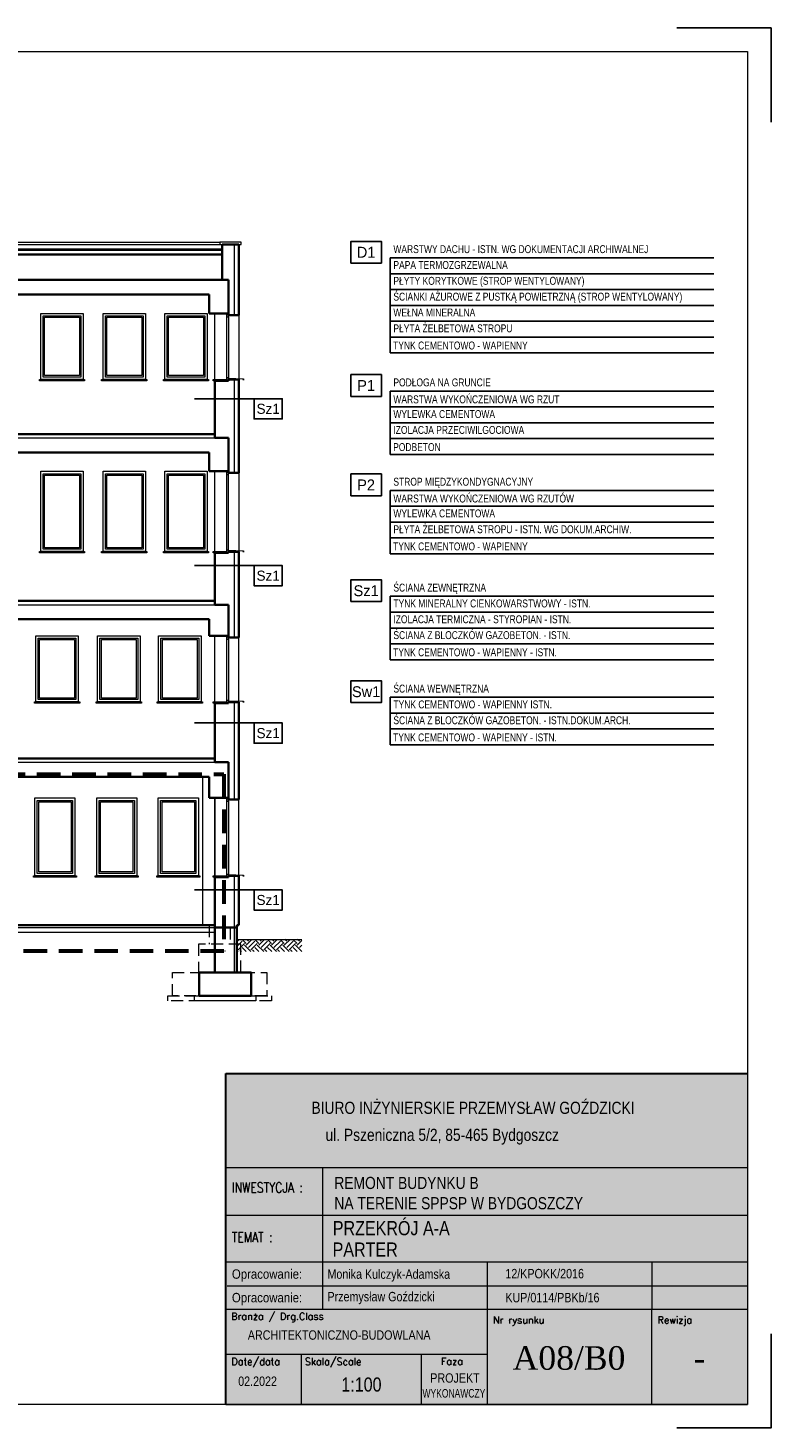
# Model space of a CAD drawing. Header units: millimetres. Extents: x 27490 to 108194, y -40520 to 41185.
# Tile 59 of 65: x 78576 to 80152, y -32473 to -29503. Entities that reach past the tile are written whole.
import ezdxf
from ezdxf.enums import TextEntityAlignment as Align

# ---------------------------------------------------------------- set-up
doc = ezdxf.new("R2010")
doc.units = ezdxf.units.MM
doc.linetypes.add('DASHED', pattern=[0.75, 0.5, -0.25])
doc.linetypes.add('DASHEDX2', pattern=[1.5, 1, -0.5])
doc.layers.get('0').update_dxf_attribs({"lineweight": 18})
for name, color, linetype, lineweight in [('!MARIUSZ', 220, 'Continuous', 35), ('BA_txs', 2, 'Continuous', 18), ('M_Ramki do druku', 7, 'Continuous', 18), ('M_Ramki rysunków', 2, 'Continuous', 18), ('PG_PRZERYWANE_ŚREDNIE', 1, 'DASHEDX2', 18), ('PG_STOLARKA', 1, 'Continuous', 18), ('PG_WIDOKOWE_CIENKIE', 1, 'Continuous', 18), ('PG_ŚCIANY_SŁUPY', 4, 'Continuous', 35), ('Przekrojowa', 60, 'Continuous', 18), ('TABC', 1, 'Continuous', 18), ('TABELKA', 7, 'Continuous', 18)]:
    doc.layers.add(name, color=color, linetype=linetype, lineweight=lineweight)
doc.layers.add('BA_odn', color=1, linetype='Continuous')
doc.layers.add('BS_TXG', color=2, linetype='Continuous')
doc.styles.add('BIKTG', font='BIKROMSW.SHX')
doc.styles.add('BIKTS', font='bikromsw.shx', dxfattribs={"width": 0.85})
doc.styles.add('ROMANC', font='times.ttf', dxfattribs={"height": 20})
doc.styles.add('ROMANS', font='bikromsw.shx', dxfattribs={"width": 0.8})
doc.styles.add('SIMPLEX', font='SIMPLEX')

# ---------------------------------------------------------------- blocks, each defined once
blk = doc.blocks.new('Znacznik_narozny')
at = {"layer": 'M_Ramki do druku', "lineweight": -2}
blk.add_lwpolyline([(0, -20), (0, 0), (20, 0)], dxfattribs=at)
blk = doc.blocks.new('A$C38c5ed0e')
at = {"true_color": 0xffffff}
h = blk.add_hatch(color=7, dxfattribs=at)
h.dxf.hatch_style = 1
h.paths.add_polyline_path([(1107.2, 702), (0, 702), (0, 0), (1107.2, 0)])
at = {"layer": 'Przekrojowa', "color": 18, "lineweight": 30, "true_color": 0x000000}
for p, q in [((0, 0), (0, 702)), ((0, 702), (1107.2, 702))]:
    blk.add_line(p, q, dxfattribs=at)
blk = doc.blocks.new('TAB-SP')
at = {"color": 18, "true_color": 0x000000}
for p, q in [((-5536, 0), (-5536, 3510)), ((-5536, 3510), (0, 3510)), ((0, 3510), (0, 0)), ((-4506, 2008), (-4506, 2508)), ((-5536, 2008), (0, 2008)), ((-4506, 1014), (-4506, 2025)), ((-2760, 1508), (-2760, 531)), ((-1014, 1508), (-1014, 1008)), ((-5520, 1258), (0, 1258)), ((0, 1008), (-5536, 1008)), ((-4506, 1008), (-4506, 1014)), ((-1014, 0), (-1014, 1008)), ((-5536, 0), (0, 0))]:
    blk.add_line(p, q, dxfattribs=at)
at = {"color": 18, "linetype": 'Continuous', "true_color": 0x000000}
for p, q in [((0, 2508), (-5536, 2508)), ((0, 1508), (-5536, 1508)), ((-2760, 531), (-5536, 531)), ((-4733, 0), (-4733, 531)), ((-3457, 0), (-3457, 531)), ((-2760, 531), (-2760, 0))]:
    blk.add_line(p, q, dxfattribs=at)
at = {"color": 18, "true_color": 0x000000, "style": 'ROMANS', "width": 0.711769}
for p, p2 in [((-5470, 1333), (-4691, 1333)), ((-5470, 1083), (-4691, 1083))]:
    blk.add_text('Opracowanie: ', height=100, dxfattribs=at).set_placement(p, p2, align=Align.FIT)
at = {"color": 18, "true_color": 0x000000, "style": 'BIKTS', "width": 0.85}
for tag, p, height in [('TEMAT1', (-4383, 1811), 150), ('TEMAT2', (-4383, 1591), 150), ('PROJEKTOWAł1', (-4383, 1336), 100), ('UPR.NR1', (-2569, 1341), 100), ('PROJEKTOWAŁ2', (-4383, 1086), 100), ('UPR.NR2', (-2569, 1091), 100), ('BRANżA', (-4783, 686), 100), ('FAZA', (-3199, 242), 100), ('DATA', (-5403, 196), 100), ('SKALA', (-4363, 136), 150), ('UPR.NR4', (-3378, 73), 100)]:
    blk.add_attdef(tag, p, '', height=height, dxfattribs=at)
at = {"color": 18, "true_color": 0x000000, "style": 'ROMANC'}
for tag, p in [('NR', (-2075, 368)), ('REWIZJA', (-508, 368))]:
    blk.add_attdef(tag, text='', height=250, dxfattribs=at).set_placement(p, align=Align.CENTER)
at = {"layer": 'TABC', "color": 18, "linetype": 'Continuous', "true_color": 0x000000, "style": 'SIMPLEX'}
for s, p in [('Branża / Drg.Class', (-5478, 896)), ('Nr rysunku', (-2700, 859)), ('Rewizja', (-954, 859)), ('Date/data', (-5475, 418)), ('Skala/Scale', (-4696, 418)), ('Faza', (-3252, 421))]:
    blk.add_text(s, height=74.6, dxfattribs=at).set_placement(p)
at = {"layer": 'TABELKA', "color": 18, "true_color": 0x000000}
for s, height, style, width, p in [('BIURO INŻYNIERSKIE PRZEMYSŁAW GOŹDZICKI', 128.93, 'BIKTS', 0.85, (-4626, 3082)), ('ul. Pszeniczna 5/2, 85-465 Bydgoszcz', 128.93, 'BIKTS', 0.85, (-4477, 2795)), ('REMONT BUDYNKU B', 128.93, 'BIKTS', 0.85, (-4383, 2285)), ('INWESTYCJA :', 105.6, 'SIMPLEX', 0.8, (-5470, 2248)), ('NA TERENIE SPPSP W BYDGOSZCZY', 128.93, 'BIKTS', 0.85, (-4383, 2070)), ('TEMAT :', 105.6, 'SIMPLEX', 0.8, (-5470, 1721))]:
    blk.add_text(s, height=height, dxfattribs=dict(at, style=style, width=width)).set_placement(p)
blk = doc.blocks.new('OZNWAR')
blk.add_lwpolyline([(-35, 0), (-35, 50), (35, 50), (35, 0)], close=True)
at = {"style": 'BIKTG'}
blk.add_attdef('OZNWAR', text='', height=25, dxfattribs=at).set_placement((0, 25), align=Align.MIDDLE)

msp = doc.modelspace()

# ---------------------------------------------------------------- hatches: boundary and pattern name
at = {"layer": 'PG_WIDOKOWE_CIENKIE', "true_color": 0x000000}
h = msp.add_hatch(dxfattribs=at)
h.set_pattern_fill('EARTH', color=18, scale=3, angle=45)
h.set_pattern_definition([(45, (28373.188, 5826.91), (0, 26.9407684), [19.05, -19.05]), (45, (28368.136, 5831.962), (0, 26.9407684), [19.05, -19.05]), (45, (28363.085, 5837.013), (0, 26.9407684), [19.05, -19.05]), (135, (28363.085, 5840.38), (-26.9407684, 0), [19.05, -19.05]), (135, (28368.136, 5845.432), (-26.9407684, 0), [19.05, -19.05]), (135, (28373.188, 5850.484), (-26.9407684, 0), [19.05, -19.05])])
h.paths.add_polyline_path([(79156.38, -31436.86), (79018.84, -31436.86), (79018.84, -31462.64), (79156.38, -31462.64)])

# ---------------------------------------------------------------- linework, layer by layer
at = {"layer": '!MARIUSZ', "color": 18, "linetype": 'DASHED', "lineweight": 0, "ltscale": 50, "true_color": 0x000000}
for p, q in [((78959.84, -31406.86), (78959.84, -31446.86)), ((79004.34, -31411.86), (79004.34, -31446.86))]:
    msp.add_line(p, q, dxfattribs=at)
for points in [[(78937.09, -31506.86), (79027.09, -31506.86), (79027.09, -31446.86), (78937.09, -31446.86)], [(78882.09, -31506.86), (79082.09, -31506.86), (79082.09, -31556.86), (78882.09, -31556.86)], [(78872.09, -31556.86), (79092.09, -31556.86), (79092.09, -31566.86), (78872.09, -31566.86)]]:
    msp.add_lwpolyline(points, close=True, dxfattribs=at)
at = {"layer": 'BA_odn', "color": 18, "true_color": 0x000000}
for p, q in [((79344.28, -29991.01), (80030.65, -29991.01)), ((79344.28, -29991.01), (79344.28, -30192.61)), ((79344.28, -30024.61), (80030.65, -30024.61)), ((79344.28, -30058.21), (80030.65, -30058.21)), ((79344.28, -30091.81), (80030.65, -30091.81)), ((79344.28, -30125.41), (80030.65, -30125.41)), ((79344.28, -30159.01), (80030.65, -30159.01)), ((79344.28, -30192.61), (80030.65, -30192.61)), ((79344.28, -30273.72), (80030.65, -30273.72)), ((79344.28, -30273.72), (79344.28, -30408.12)), ((79344.28, -30307.32), (80030.65, -30307.32)), ((79344.28, -30340.92), (80030.65, -30340.92)), ((79344.28, -30374.52), (80030.65, -30374.52)), ((79344.28, -30408.12), (80030.65, -30408.12)), ((79344.28, -30484.44), (80030.65, -30484.44)), ((79344.28, -30484.44), (79344.28, -30618.84)), ((79344.28, -30518.04), (80030.65, -30518.04)), ((79344.28, -30551.64), (80030.65, -30551.64)), ((79344.28, -30585.24), (80030.65, -30585.24)), ((79344.28, -30618.84), (80030.65, -30618.84)), ((79344.28, -30709.06), (80030.65, -30709.06)), ((79344.28, -30709.06), (79344.28, -30843.46)), ((79344.28, -30742.66), (80030.65, -30742.66)), ((79344.28, -30776.26), (80030.65, -30776.26)), ((79344.28, -30809.86), (80030.65, -30809.86)), ((79344.28, -30843.46), (80030.65, -30843.46)), ((79344.28, -30923.27), (80030.65, -30923.27)), ((79344.28, -30923.27), (79344.28, -31024.07)), ((79344.28, -30956.87), (80030.65, -30956.87)), ((79344.28, -30990.47), (80030.65, -30990.47)), ((79344.28, -31024.07), (80030.65, -31024.07))]:
    msp.add_line(p, q, dxfattribs=at)
at = {"layer": 'BS_TXG', "color": 18, "true_color": 0x000000}
for p, q in [((78929.18, -30289.77), (79055.26, -30289.77)), ((78929.18, -30643.77), (79055.26, -30643.77)), ((78929.18, -30977.77), (79055.26, -30977.77)), ((78929.18, -31331.77), (79055.26, -31331.77))]:
    msp.add_line(p, q, dxfattribs=at)
at = {"layer": 'M_Ramki rysunków', "color": 18, "true_color": 0x000000}
msp.add_lwpolyline([(76252.33, -32423.39), (76252.33, -29553.39), (80102.33, -29553.39), (80102.33, -32423.39)], close=True, dxfattribs=at)
at = {"layer": 'PG_PRZERYWANE_ŚREDNIE', "color": 18, "lineweight": 60, "ltscale": 50, "true_color": 0x000000}
msp.add_lwpolyline([(76569.63, -31086.16), (78991.39, -31086.16), (78991.39, -31461.77), (76569.63, -31461.77)], close=True, dxfattribs=at)
at = {"layer": 'PG_STOLARKA', "color": 18, "true_color": 0x000000}
for p, q in [((78996.84, -30115.86), (78996.84, -30245.86)), ((79000.84, -30115.86), (79000.84, -30245.86)), ((78971.84, -30932.86), (78971.84, -30792.86)), ((79022.84, -30933.36), (79022.84, -30796.36)), ((78996.84, -30799.86), (78996.84, -30929.86)), ((79000.84, -30799.86), (79000.84, -30929.86)), ((78971.84, -31301.86), (78971.84, -31136.86)), ((78996.84, -31143.86), (78996.84, -31298.86)), ((79000.84, -31143.86), (79000.84, -31298.86)), ((79022.84, -31302.36), (79022.84, -31140.36)), ((79012.84, -31302.36), (79012.84, -31506.86))]:
    msp.add_line(p, q, dxfattribs=at)
for points in [[(78996.84, -30115.86), (79000.84, -30115.86), (79000.84, -30108.86), (78996.84, -30108.86)], [(78968.84, -30248.86), (78996.84, -30248.86), (78996.84, -30251.86), (78968.84, -30251.86)], [(78996.84, -30251.86), (79000.84, -30251.86), (79000.84, -30245.86), (78996.84, -30245.86)], [(78996.84, -30450.86), (79000.84, -30450.86), (79000.84, -30443.86), (78996.84, -30443.86)], [(78968.84, -30613.86), (78996.84, -30613.86), (78996.84, -30616.86), (78968.84, -30616.86)], [(78996.84, -30616.86), (79000.84, -30616.86), (79000.84, -30610.86), (78996.84, -30610.86)], [(78996.84, -30799.86), (79000.84, -30799.86), (79000.84, -30792.86), (78996.84, -30792.86)], [(78968.84, -30932.86), (78996.84, -30932.86), (78996.84, -30935.86), (78968.84, -30935.86)], [(78996.84, -30935.86), (79000.84, -30935.86), (79000.84, -30929.86), (78996.84, -30929.86)], [(78996.84, -31143.86), (79000.84, -31143.86), (79000.84, -31136.86), (78996.84, -31136.86)], [(78968.84, -31301.86), (78996.84, -31301.86), (78996.84, -31304.86), (78968.84, -31304.86)], [(78996.84, -31304.86), (79000.84, -31304.86), (79000.84, -31298.86), (78996.84, -31298.86)]]:
    msp.add_lwpolyline(points, close=True, dxfattribs=at)
at = {"layer": 'PG_WIDOKOWE_CIENKIE', "color": 18, "true_color": 0x000000}
for p, q in [((76575.34, -29957.86), (78982.68, -29957.86)), ((76575.34, -29962.86), (78982.68, -29962.86)), ((79012.84, -29962.86), (79012.84, -30112.36)), ((76570.34, -29971.83), (78987.68, -29971.83)), ((78971.84, -30248.86), (78971.84, -30108.86)), ((79022.84, -30112.36), (79022.84, -30249.36)), ((79012.84, -30249.36), (79012.84, -30447.36)), ((76587.34, -30372.86), (78971.84, -30372.86)), ((78971.84, -30613.86), (78971.84, -30443.86)), ((78996.84, -30450.86), (78996.84, -30610.86)), ((79000.84, -30610.86), (79000.84, -30450.86)), ((79022.84, -30447.36), (79022.84, -30614.36)), ((79012.84, -30614.36), (79012.84, -30796.36)), ((76587.34, -30726.86), (78971.84, -30726.86)), ((79012.84, -30933.36), (79012.84, -31140.36)), ((76587.34, -31060.86), (78971.84, -31060.86)), ((78945.84, -31091.86), (78945.84, -31406.86)), ((78971.84, -31136.86), (78971.84, -31301.86)), ((76587.34, -31411.86), (78971.84, -31411.86)), ((76587.34, -31421.86), (78971.84, -31421.86)), ((79018.84, -31436.86), (79156.4, -31436.86))]:
    msp.add_line(p, q, dxfattribs=at)
for points in [[(79027.84, -29957.86), (78982.68, -29957.86), (78982.68, -29962.86), (79027.84, -29962.86)], [(78602.84, -30108.86), (78692.84, -30108.86), (78692.84, -30248.86), (78602.84, -30248.86)], [(78607.84, -30113.86), (78687.84, -30113.86), (78687.84, -30243.86), (78607.84, -30243.86)], [(78734.84, -30108.86), (78824.84, -30108.86), (78824.84, -30248.86), (78734.84, -30248.86)], [(78739.84, -30113.86), (78819.84, -30113.86), (78819.84, -30243.86), (78739.84, -30243.86)], [(78865.84, -30108.86), (78955.84, -30108.86), (78955.84, -30248.86), (78865.84, -30248.86)], [(78870.84, -30113.86), (78950.84, -30113.86), (78950.84, -30243.86), (78870.84, -30243.86)], [(78610.84, -30116.86), (78684.84, -30116.86), (78684.84, -30240.86), (78610.84, -30240.86)], [(78742.84, -30116.86), (78816.84, -30116.86), (78816.84, -30240.86), (78742.84, -30240.86)], [(78873.84, -30116.86), (78947.84, -30116.86), (78947.84, -30240.86), (78873.84, -30240.86)], [(78599.84, -30248.86), (78695.84, -30248.86), (78695.84, -30251.86), (78599.84, -30251.86)], [(78731.84, -30248.86), (78827.84, -30248.86), (78827.84, -30251.86), (78731.84, -30251.86)], [(78862.84, -30248.86), (78958.84, -30248.86), (78958.84, -30251.86), (78862.84, -30251.86)], [(78602.84, -30443.86), (78692.84, -30443.86), (78692.84, -30613.86), (78602.84, -30613.86)], [(78607.84, -30448.86), (78687.84, -30448.86), (78687.84, -30608.86), (78607.84, -30608.86)], [(78610.84, -30451.86), (78684.84, -30451.86), (78684.84, -30605.86), (78610.84, -30605.86)], [(78734.84, -30443.86), (78824.84, -30443.86), (78824.84, -30613.86), (78734.84, -30613.86)], [(78739.84, -30448.86), (78819.84, -30448.86), (78819.84, -30608.86), (78739.84, -30608.86)], [(78742.84, -30451.86), (78816.84, -30451.86), (78816.84, -30605.86), (78742.84, -30605.86)], [(78865.84, -30443.86), (78955.84, -30443.86), (78955.84, -30613.86), (78865.84, -30613.86)], [(78870.84, -30448.86), (78950.84, -30448.86), (78950.84, -30608.86), (78870.84, -30608.86)], [(78873.84, -30451.86), (78947.84, -30451.86), (78947.84, -30605.86), (78873.84, -30605.86)], [(78599.84, -30613.86), (78695.84, -30613.86), (78695.84, -30616.86), (78599.84, -30616.86)], [(78731.84, -30613.86), (78827.84, -30613.86), (78827.84, -30616.86), (78731.84, -30616.86)], [(78862.84, -30613.86), (78958.84, -30613.86), (78958.84, -30616.86), (78862.84, -30616.86)], [(78592.34, -30792.86), (78682.34, -30792.86), (78682.34, -30932.86), (78592.34, -30932.86)], [(78597.34, -30797.86), (78677.34, -30797.86), (78677.34, -30927.86), (78597.34, -30927.86)], [(78723.34, -30792.86), (78813.34, -30792.86), (78813.34, -30932.86), (78723.34, -30932.86)], [(78728.34, -30797.86), (78808.34, -30797.86), (78808.34, -30927.86), (78728.34, -30927.86)], [(78852.84, -30792.86), (78942.84, -30792.86), (78942.84, -30932.86), (78852.84, -30932.86)], [(78857.84, -30797.86), (78937.84, -30797.86), (78937.84, -30927.86), (78857.84, -30927.86)], [(78600.34, -30800.86), (78674.34, -30800.86), (78674.34, -30924.86), (78600.34, -30924.86)], [(78731.34, -30800.86), (78805.34, -30800.86), (78805.34, -30924.86), (78731.34, -30924.86)], [(78860.84, -30800.86), (78934.84, -30800.86), (78934.84, -30924.86), (78860.84, -30924.86)], [(78589.34, -30932.86), (78685.34, -30932.86), (78685.34, -30935.86), (78589.34, -30935.86)], [(78720.34, -30932.86), (78816.34, -30932.86), (78816.34, -30935.86), (78720.34, -30935.86)], [(78849.84, -30932.86), (78945.84, -30932.86), (78945.84, -30935.86), (78849.84, -30935.86)], [(78590.34, -31136.86), (78675.34, -31136.86), (78675.34, -31301.86), (78590.34, -31301.86)], [(78595.34, -31141.86), (78670.34, -31141.86), (78670.34, -31296.86), (78595.34, -31296.86)], [(78598.34, -31144.86), (78667.34, -31144.86), (78667.34, -31293.86), (78598.34, -31293.86)], [(78721.34, -31136.86), (78806.34, -31136.86), (78806.34, -31301.86), (78721.34, -31301.86)], [(78726.34, -31141.86), (78801.34, -31141.86), (78801.34, -31296.86), (78726.34, -31296.86)], [(78729.34, -31144.86), (78798.34, -31144.86), (78798.34, -31293.86), (78729.34, -31293.86)], [(78852.09, -31136.86), (78937.09, -31136.86), (78937.09, -31301.86), (78852.09, -31301.86)], [(78857.09, -31141.86), (78932.09, -31141.86), (78932.09, -31296.86), (78857.09, -31296.86)], [(78860.09, -31144.86), (78929.09, -31144.86), (78929.09, -31293.86), (78860.09, -31293.86)], [(78587.34, -31301.86), (78678.34, -31301.86), (78678.34, -31304.86), (78587.34, -31304.86)], [(78718.34, -31301.86), (78809.34, -31301.86), (78809.34, -31304.86), (78718.34, -31304.86)], [(78849.09, -31301.86), (78940.09, -31301.86), (78940.09, -31304.86), (78849.09, -31304.86)], [(78928.84, -31556.86), (79058.84, -31556.86), (79058.84, -31566.86), (78928.84, -31566.86)]]:
    msp.add_lwpolyline(points, close=True, dxfattribs=at)
for points in [[(79000.84, -30246.46), (79032.96, -30247.31), (79032.96, -30250.47), (79031.92, -30248.8)], [(79000.84, -30611.46), (79032.96, -30612.31), (79032.96, -30615.47), (79031.92, -30613.8)], [(79000.84, -30930.46), (79032.96, -30931.31), (79032.96, -30934.47), (79031.92, -30932.8)], [(79000.84, -31299.46), (79032.96, -31300.31), (79032.96, -31303.47), (79031.92, -31301.8)]]:
    msp.add_lwpolyline(points, dxfattribs=at)
at = {"layer": 'PG_ŚCIANY_SŁUPY', "color": 18, "true_color": 0x000000}
for p, q in [((78987.68, -29962.86), (78987.68, -30037.86)), ((78987.68, -29962.86), (79022.84, -29962.86)), ((79022.84, -29962.86), (79022.84, -30112.36)), ((76570.34, -29973.65), (78987.68, -29973.65)), ((76570.34, -29983.65), (78987.68, -29983.65)), ((76560.34, -30037.86), (78987.68, -30037.86)), ((78987.68, -30037.86), (79000.84, -30037.86)), ((79000.84, -30108.86), (79000.84, -30037.86)), ((76604.34, -30068.86), (78959.84, -30068.86)), ((78959.84, -30108.86), (78959.84, -30068.86)), ((78959.84, -30108.86), (79000.84, -30108.86)), ((79000.84, -30112.36), (79000.84, -30108.86)), ((79022.84, -30112.36), (79000.84, -30112.36)), ((78971.84, -30251.86), (78971.84, -30372.86)), ((78971.84, -30251.86), (79000.84, -30251.86)), ((79022.84, -30249.36), (79000.84, -30249.36)), ((79000.84, -30249.36), (79000.84, -30251.86)), ((79022.84, -30249.36), (79022.84, -30447.36)), ((78195.83, -30364.86), (78971.84, -30364.86)), ((78971.84, -30372.86), (79000.84, -30372.86)), ((79000.84, -30372.86), (79000.84, -30443.86)), ((78407.34, -30403.86), (78959.84, -30403.86)), ((78959.84, -30403.86), (78959.84, -30443.86)), ((78959.84, -30443.86), (79000.84, -30443.86)), ((79000.84, -30447.36), (79000.84, -30443.86)), ((79022.84, -30447.36), (79000.84, -30447.36)), ((78971.84, -30616.86), (78971.84, -30726.86)), ((78971.84, -30616.86), (79000.84, -30616.86)), ((79022.84, -30614.36), (79000.84, -30614.36)), ((79000.84, -30614.36), (79000.84, -30616.86)), ((79022.84, -30614.36), (79022.84, -30796.36)), ((78379.34, -30718.86), (78971.84, -30718.86)), ((78971.84, -30726.86), (79000.84, -30726.86)), ((79000.84, -30726.86), (79000.84, -30792.86)), ((78959.84, -30757.86), (78400.34, -30757.86)), ((78959.84, -30757.86), (78959.84, -30792.86)), ((78959.84, -30792.86), (79000.84, -30792.86)), ((79000.84, -30796.36), (79000.84, -30792.86)), ((79022.84, -30796.36), (79000.84, -30796.36)), ((78971.84, -31060.86), (78971.84, -30935.86)), ((78971.84, -30935.86), (79000.84, -30935.86)), ((79022.84, -30933.36), (79000.84, -30933.36)), ((79000.84, -30933.36), (79000.84, -30935.86)), ((79022.84, -30933.36), (79022.84, -31140.36)), ((78371.84, -31052.86), (78971.84, -31052.86)), ((78971.84, -31060.86), (79000.84, -31060.86)), ((79000.84, -31060.86), (79000.84, -31136.86)), ((78398.84, -31091.86), (78959.84, -31091.86)), ((78959.84, -31091.86), (78959.84, -31136.86)), ((78959.84, -31136.86), (79000.84, -31136.86)), ((79000.84, -31140.36), (79000.84, -31136.86)), ((79022.84, -31140.36), (79000.84, -31140.36)), ((79022.84, -31302.36), (79000.84, -31302.36)), ((79000.84, -31302.36), (79000.84, -31304.86)), ((79022.84, -31406.86), (79022.84, -31302.36)), ((78971.84, -31304.86), (78971.84, -31506.86)), ((78971.84, -31304.86), (79000.84, -31304.86)), ((76587.34, -31406.86), (78971.84, -31406.86)), ((78971.84, -31411.86), (79018.84, -31411.86)), ((79018.84, -31406.86), (79018.84, -31506.86)), ((79022.84, -31406.86), (79018.84, -31406.86))]:
    msp.add_line(p, q, dxfattribs=at)
msp.add_lwpolyline([(78938.84, -31506.86), (79048.84, -31506.86), (79048.84, -31556.86), (78938.84, -31556.86)], close=True, dxfattribs=at)

# ---------------------------------------------------------------- block references
at = {"color": 18, "true_color": 0x000000}
ref = msp.add_blockref('TAB-SP', (80102.33, -32423.39), dxfattribs=dict(at, xscale=0.1999999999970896, yscale=0.1999999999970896, zscale=0.1999999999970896))
ref.add_attrib('TEMAT1', 'PRZEKRÓJ A-A', (79222.4, -32064.42), dxfattribs={"color": 250, "height": 30, "style": 'BIKTS', "width": 0.85})
ref.add_attrib('TEMAT2', 'PARTER', (79222, -32109.83), dxfattribs={"color": 250, "height": 30, "style": 'BIKTS', "width": 0.85})
ref.add_attrib('PROJEKTOWAł1', 'Przemysław Goździcki', (79211.12, -32204.7), dxfattribs={"color": 250, "height": 20, "style": 'BIKTS', "width": 0.85})
ref.add_attrib('UPR.NR1', 'KUP/0114/PBKb/16', (79588.6, -32206.72), dxfattribs={"color": 250, "height": 20, "style": 'BIKTS', "width": 0.85})
ref.add_attrib('PROJEKTOWAł2', 'Monika Kulczyk-Adamska', (79211.12, -32156.86), dxfattribs={"color": 250, "height": 20, "style": 'BIKTS', "width": 0.85})
ref.add_attrib('UPR.NR2', '12/KPOKK/2016', (79588.6, -32155.91), dxfattribs={"color": 250, "height": 20, "style": 'BIKTS', "width": 0.85})
ref.add_attrib('UPR.NR4', 'WYKONAWCZY', (79412.72, -32408.71), dxfattribs={"color": 250, "height": 18, "style": 'BIKTS', "width": 0.75})
ref.add_attrib('BRANżA', 'ARCHITEKTONICZNO-BUDOWLANA', (79042.11, -32286.13), dxfattribs={"color": 250, "height": 20, "style": 'BIKTS', "width": 0.85})
ref.add_attrib('DATA', '02.2022', (79021.69, -32384.13), dxfattribs={"color": 250, "height": 20, "style": 'BIKTS', "width": 0.85})
ref.add_attrib('SKALA', '1:100', (79240.51, -32396.13), dxfattribs={"color": 250, "height": 30, "style": 'BIKTS', "width": 0.85})
ref.add_attrib('FAZA', 'PROJEKT ', (79429.29, -32377.32), dxfattribs={"color": 250, "height": 20, "style": 'BIKTS', "width": 0.85})
ref.add_attrib('NR', 'A08/B0', dxfattribs={"color": 250, "height": 50, "style": 'ROMANC'}).set_placement((79723.73, -32349.85), align=Align.CENTER)
ref.add_attrib('REWIZJA', '-', dxfattribs={"color": 250, "height": 50, "style": 'ROMANC'}).set_placement((80000.63, -32349.85), align=Align.CENTER)
at = {"layer": 'BS_TXG', "color": 18, "true_color": 0x000000, "xscale": 0.9240000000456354, "yscale": 0.9240000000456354, "zscale": 0.9240000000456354, "rotation": 359.999998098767}
for p, values in [((79293.11, -30002.21), {'OZNWAR': 'D1'}), ((79293.11, -30284.92), {'OZNWAR': 'P1'}), ((79293.11, -30495.64), {'OZNWAR': 'P2'}), ((79293.11, -30720.26), {'OZNWAR': 'Sz1'}), ((79293.11, -30934.47), {'OZNWAR': 'Sw1'})]:
    msp.add_blockref('OZNWAR', p, dxfattribs=at).add_auto_attribs(values)
at = {"layer": 'BS_TXG', "color": 18, "true_color": 0x000000}
ref = msp.add_blockref('OZNWAR', (79085.29, -30289.77), dxfattribs=dict(at, xscale=-0.8580000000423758, yscale=0.8580000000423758, zscale=0.8580000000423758, rotation=180.000001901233))
ref.add_attrib('OZNWAR', 'Sz1', dxfattribs={"layer": '0', "height": 21.45, "rotation": 0, "style": 'BIKTG'}).set_placement((79085.29, -30311.22), align=Align.MIDDLE)
ref = msp.add_blockref('OZNWAR', (79085.29, -30643.77), dxfattribs=dict(at, xscale=-0.8580000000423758, yscale=0.8580000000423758, zscale=0.8580000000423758, rotation=180.000001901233))
ref.add_attrib('OZNWAR', 'Sz1', dxfattribs={"layer": '0', "height": 21.45, "rotation": 0, "style": 'BIKTG'}).set_placement((79085.29, -30665.22), align=Align.MIDDLE)
ref = msp.add_blockref('OZNWAR', (79085.29, -30977.77), dxfattribs=dict(at, xscale=-0.8580000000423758, yscale=0.8580000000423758, zscale=0.8580000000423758, rotation=180.000001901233))
ref.add_attrib('OZNWAR', 'Sz1', dxfattribs={"layer": '0', "height": 21.45, "rotation": 0, "style": 'BIKTG'}).set_placement((79085.29, -30999.22), align=Align.MIDDLE)
ref = msp.add_blockref('OZNWAR', (79085.29, -31331.77), dxfattribs=dict(at, xscale=-0.8580000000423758, yscale=0.8580000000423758, zscale=0.8580000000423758, rotation=180.000001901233))
ref.add_attrib('OZNWAR', 'Sz1', dxfattribs={"layer": '0', "height": 21.45, "rotation": 0, "style": 'BIKTG'}).set_placement((79085.29, -31353.22), align=Align.MIDDLE)
at = {"layer": 'M_Ramki do druku', "color": 18, "lineweight": -2, "true_color": 0x000000, "xscale": -10, "yscale": 10, "zscale": 10}
msp.add_blockref('Znacznik_narozny', (80152.33, -29503.39), dxfattribs=at)
at = {"layer": 'M_Ramki do druku', "color": 18, "lineweight": -2, "true_color": 0x000000, "xscale": 10, "yscale": 10, "zscale": 10, "rotation": 180}
msp.add_blockref('Znacznik_narozny', (80152.33, -32473.39), dxfattribs=at)
at = {"layer": 'PG_WIDOKOWE_CIENKIE', "color": 6, "lineweight": 30}
msp.add_blockref('A$C38c5ed0e', (78995.11, -32423.39), dxfattribs=at)

# ---------------------------------------------------------------- texts
at = {"layer": 'BA_txs', "color": 18, "true_color": 0x000000, "style": 'BIKTS', "width": 0.8}
for s, p in [('WARSTWY DACHU - ISTN. WG DOKUMENTACJI ARCHIWALNEJ', (79351, -29980.93)), ('PAPA TERMOZGRZEWALNA', (79351, -30014.53)), ('PŁYTY KORYTKOWE (STROP WENTYLOWANY)', (79351, -30048.13)), ('ŚCIANKI AŻUROWE Z PUSTKĄ POWIETRZNĄ (STROP WENTYLOWANY)', (79351, -30081.73)), ('WEŁNA MINERALNA', (79351, -30115.33)), ('PŁYTA ŻELBETOWA STROPU', (79351, -30148.93)), ('TYNK CEMENTOWO - WAPIENNY', (79350.48, -30185.34)), ('PODŁOGA NA GRUNCIE', (79351, -30263.64)), ('WARSTWA WYKOŃCZENIOWA WG RZUT', (79351, -30299.6)), ('WYLEWKA CEMENTOWA', (79351, -30330.84)), ('IZOLACJA PRZECIWILGOCIOWA', (79351, -30364.44)), ('PODBETON', (79350.48, -30400.85)), ('STROP MIĘDZYKONDYGNACYJNY', (79351, -30474.36)), ('WARSTWA WYKOŃCZENIOWA WG RZUTÓW', (79351, -30509.96)), ('WYLEWKA CEMENTOWA', (79351, -30541.56)), ('PŁYTA ŻELBETOWA STROPU - ISTN. WG DOKUM.ARCHIW.', (79351, -30575.16)), ('TYNK CEMENTOWO - WAPIENNY', (79350.48, -30611.57)), ('ŚCIANA ZEWNĘTRZNA', (79351, -30698.98)), ('ŚCIANA ZEWNĘTRZNA', (79351, -30698.98)), ('TYNK MINERALNY CIENKOWARSTWOWY - ISTN.', (79351, -30732.58)), ('IZOLACJA TERMICZNA - STYROPIAN - ISTN.', (79351, -30766.18)), ('ŚCIANA Z BLOCZKÓW GAZOBETON. - ISTN.', (79351, -30799.78)), ('TYNK CEMENTOWO - WAPIENNY - ISTN.', (79350.48, -30836.2)), ('ŚCIANA WEWNĘTRZNA', (79351, -30913.19)), ('TYNK CEMENTOWO - WAPIENNY ISTN.', (79351, -30946.79)), ('ŚCIANA Z BLOCZKÓW GAZOBETON. - ISTN.DOKUM.ARCH. ', (79351, -30980.39)), ('TYNK CEMENTOWO - WAPIENNY - ISTN.', (79350.48, -31016.81))]:
    msp.add_text(s, height=16.8, dxfattribs=at).set_placement(p)

doc.saveas('drawing.dxf')
